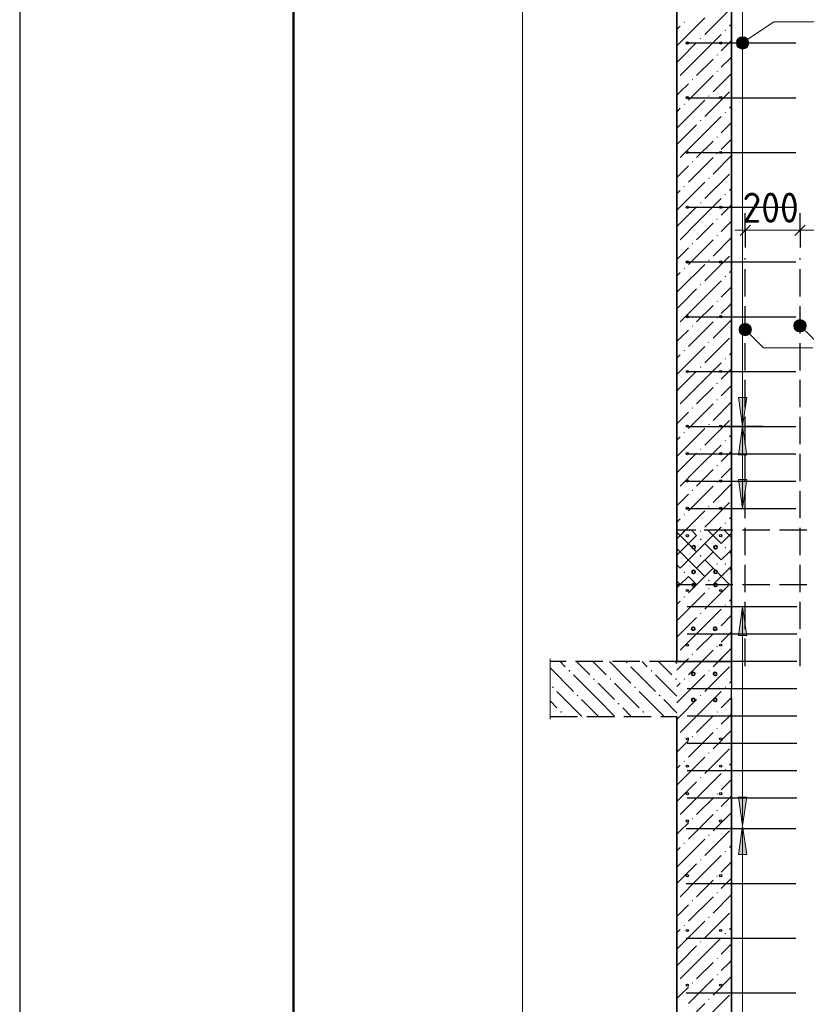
# Model space of a CAD drawing. Header units: millimetres. Extents: x 0 to 21000, y -5 to 14855.
# Tile 8 of 31: x 0 to 2874, y 7753 to 11350. Entities that reach past the tile are written whole.
import ezdxf

# ---------------------------------------------------------------- set-up
doc = ezdxf.new("R2010")
doc.units = ezdxf.units.MM
doc.linetypes.add('______2', pattern=[135, 100, -35])
for name, color, linetype, lineweight in [('Standard', 7, 'Continuous', 25), ('Общий02', 7, 'Continuous', 18), ('Позиционная метка линия выноска', 7, 'Continuous', 13), ('Стена обрамление Г-обр.', 7, 'Continuous', 25), ('Стена Хомут', 7, 'Continuous', 25)]:
    doc.layers.add(name, color=color, linetype=linetype, lineweight=lineweight)
doc.layers.add('ЖБ Перекрытие верхний уровень', color=7, linetype='Continuous', lineweight=25, true_color=0xe0e0ff)
doc.layers.add('ЖБ Стена верхний уровень', color=7, linetype='Continuous', lineweight=25, true_color=0x006e00)
doc.layers.add('Размерная выноска', color=7, linetype='Continuous')
doc.styles.add('ISOCPEUR', font='txt')

msp = doc.modelspace()

# ---------------------------------------------------------------- hatches: boundary and pattern name
at = {"layer": 'ЖБ Перекрытие верхний уровень', "linetype": 'Continuous', "lineweight": 18, "transparency": 33554687}
for points in [[(2484.6, 9451.3), (2487.8, 9454.6), (2491.1, 9451.3), (2487.8, 9448.1)], [(2574.6, 9421.3), (2577.8, 9424.6), (2581.1, 9421.3), (2577.8, 9418.1)], [(2484.6, 9391.3), (2487.8, 9394.6), (2491.1, 9391.3), (2487.8, 9388.1)], [(2574.6, 9361.3), (2577.8, 9364.6), (2581.1, 9361.3), (2577.8, 9358.1)], [(2424.6, 9331.3), (2427.8, 9334.6), (2431.1, 9331.3), (2427.8, 9328.1)], [(2514.6, 9301.3), (2517.8, 9304.6), (2521.1, 9301.3), (2517.8, 9298.1)], [(2515.3, 9271.3), (2517.8, 9273.8), (2520.3, 9271.3), (2517.8, 9268.8)], [(2425.3, 9241.3), (2427.8, 9243.8), (2430.3, 9241.3), (2427.8, 9238.8)], [(2575.3, 9211.3), (2577.8, 9213.8), (2580.3, 9211.3), (2577.8, 9208.8)], [(2485.3, 9181.3), (2487.8, 9183.8), (2490.3, 9181.3), (2487.8, 9178.8)], [(2545.3, 9121.3), (2547.8, 9123.8), (2550.3, 9121.3), (2547.8, 9118.8)], [(2455.3, 9031.3), (2457.8, 9033.8), (2460.3, 9031.3), (2457.8, 9028.8)], [(2545.3, 9061.3), (2547.8, 9063.8), (2550.3, 9061.3), (2547.8, 9058.8)], [(2214.6, 9001.3), (2217.8, 9004.6), (2221.1, 9001.3), (2217.8, 8998.1)], [(2004.6, 8971.3), (2007.8, 8974.6), (2011.1, 8971.3), (2007.8, 8968.1)], [(2304.6, 8971.3), (2307.8, 8974.6), (2311.1, 8971.3), (2307.8, 8968.1)], [(2515.3, 8971.3), (2517.8, 8973.8), (2520.3, 8971.3), (2517.8, 8968.8)], [(2094.6, 8941.3), (2097.8, 8944.6), (2101.1, 8941.3), (2097.8, 8938.1)], [(2154.6, 8941.3), (2157.8, 8944.6), (2161.1, 8941.3), (2157.8, 8938.1)], [(2394.6, 8941.3), (2397.8, 8944.6), (2400.8, 8941.6), (2400.8, 8941.1), (2397.8, 8938.1)], [(2425.3, 8941.3), (2427.8, 8943.8), (2430.3, 8941.3), (2427.8, 8938.8)], [(1944.6, 8911.3), (1947.8, 8914.6), (1951.1, 8911.3), (1947.8, 8908.1)], [(2034.6, 8881.3), (2037.8, 8884.6), (2041.1, 8881.3), (2037.8, 8878.1)], [(2244.6, 8911.3), (2247.8, 8914.6), (2251.1, 8911.3), (2247.8, 8908.1)], [(2334.6, 8881.3), (2337.8, 8884.6), (2341.1, 8881.3), (2337.8, 8878.1)], [(2575.3, 8911.3), (2577.8, 8913.8), (2580.3, 8911.3), (2577.8, 8908.8)], [(2184.6, 8851.3), (2187.8, 8854.6), (2191.1, 8851.3), (2187.8, 8848.1)], [(2485.3, 8881.3), (2487.8, 8883.8), (2490.3, 8881.3), (2487.8, 8878.8)], [(1974.6, 8821.3), (1977.8, 8824.6), (1981.1, 8821.3), (1977.8, 8818.1)], [(2274.6, 8821.3), (2277.8, 8824.6), (2281.1, 8821.3), (2277.8, 8818.1)], [(2545.3, 8821.3), (2547.8, 8823.8), (2550.3, 8821.3), (2547.8, 8818.8)]]:
    msp.add_hatch(color=7, dxfattribs=at).paths.add_polyline_path(points, flags=16)
at = {"layer": 'ЖБ Стена верхний уровень', "linetype": 'Continuous', "lineweight": 18, "transparency": 33554687}
for points in [[(2425.3, 11341.3), (2427.8, 11343.8), (2430.3, 11341.3), (2427.8, 11338.8)], [(2575.3, 11311.3), (2577.8, 11313.8), (2580.3, 11311.3), (2577.8, 11308.8)], [(2485.3, 11281.3), (2487.8, 11283.8), (2490.3, 11281.3), (2487.8, 11278.8)], [(2545.3, 11221.3), (2547.8, 11223.8), (2550.3, 11221.3), (2547.8, 11218.8)], [(2545.3, 11161.3), (2547.8, 11163.8), (2550.3, 11161.3), (2547.8, 11158.8)], [(2455.3, 11131.3), (2457.8, 11133.8), (2460.3, 11131.3), (2457.8, 11128.8)], [(2425.3, 11041.3), (2427.8, 11043.8), (2430.3, 11041.3), (2427.8, 11038.8)], [(2515.3, 11071.3), (2517.8, 11073.8), (2520.3, 11071.3), (2517.8, 11068.8)], [(2575.3, 11011.3), (2577.8, 11013.8), (2580.3, 11011.3), (2577.8, 11008.8)], [(2485.3, 10981.3), (2487.8, 10983.8), (2490.3, 10981.3), (2487.8, 10978.8)], [(2545.3, 10921.3), (2547.8, 10923.8), (2550.3, 10921.3), (2547.8, 10918.8)], [(2545.3, 10861.3), (2547.8, 10863.8), (2550.3, 10861.3), (2547.8, 10858.8)], [(2455.3, 10831.3), (2457.8, 10833.8), (2460.3, 10831.3), (2457.8, 10828.8)], [(2515.3, 10771.3), (2517.8, 10773.8), (2520.3, 10771.3), (2517.8, 10768.8)], [(2425.3, 10741.3), (2427.8, 10743.8), (2430.3, 10741.3), (2427.8, 10738.8)], [(2485.3, 10681.3), (2487.8, 10683.8), (2490.3, 10681.3), (2487.8, 10678.8)], [(2575.3, 10711.3), (2577.8, 10713.8), (2580.3, 10711.3), (2577.8, 10708.8)], [(2545.3, 10621.3), (2547.8, 10623.8), (2550.3, 10621.3), (2547.8, 10618.8)], [(2545.3, 10561.3), (2547.8, 10563.8), (2550.3, 10561.3), (2547.8, 10558.8)], [(2455.3, 10531.3), (2457.8, 10533.8), (2460.3, 10531.3), (2457.8, 10528.8)], [(2515.3, 10471.3), (2517.8, 10473.8), (2520.3, 10471.3), (2517.8, 10468.8)], [(2425.3, 10441.3), (2427.8, 10443.8), (2430.3, 10441.3), (2427.8, 10438.8)], [(2575.3, 10411.3), (2577.8, 10413.8), (2580.3, 10411.3), (2577.8, 10408.8)], [(2485.3, 10381.3), (2487.8, 10383.8), (2490.3, 10381.3), (2487.8, 10378.8)], [(2545.3, 10321.3), (2547.8, 10323.8), (2550.3, 10321.3), (2547.8, 10318.8)], [(2545.3, 10261.3), (2547.8, 10263.8), (2550.3, 10261.3), (2547.8, 10258.8)], [(2455.3, 10231.3), (2457.8, 10233.8), (2460.3, 10231.3), (2457.8, 10228.8)], [(2425.3, 10141.3), (2427.8, 10143.8), (2430.3, 10141.3), (2427.8, 10138.8)], [(2515.3, 10171.3), (2517.8, 10173.8), (2520.3, 10171.3), (2517.8, 10168.8)], [(2575.3, 10111.3), (2577.8, 10113.8), (2580.3, 10111.3), (2577.8, 10108.8)], [(2485.3, 10081.3), (2487.8, 10083.8), (2490.3, 10081.3), (2487.8, 10078.8)], [(2545.3, 10021.3), (2547.8, 10023.8), (2550.3, 10021.3), (2547.8, 10018.8)], [(2545.3, 9961.3), (2547.8, 9963.8), (2550.3, 9961.3), (2547.8, 9958.8)], [(2455.3, 9931.3), (2457.8, 9933.8), (2460.3, 9931.3), (2457.8, 9928.8)], [(2515.3, 9871.3), (2517.8, 9873.8), (2520.3, 9871.3), (2517.8, 9868.8)], [(2425.3, 9841.3), (2427.8, 9843.8), (2430.3, 9841.3), (2427.8, 9838.8)], [(2485.3, 9781.3), (2487.8, 9783.8), (2490.3, 9781.3), (2487.8, 9778.8)], [(2575.3, 9811.3), (2577.8, 9813.8), (2580.3, 9811.3), (2577.8, 9808.8)], [(2545.3, 9721.3), (2547.8, 9723.8), (2550.3, 9721.3), (2547.8, 9718.8)], [(2545.3, 9661.3), (2547.8, 9663.8), (2550.3, 9661.3), (2547.8, 9658.8)], [(2455.3, 9631.3), (2457.8, 9633.8), (2460.3, 9631.3), (2457.8, 9628.8)], [(2515.3, 9571.3), (2517.8, 9573.8), (2520.3, 9571.3), (2517.8, 9568.8)], [(2425.3, 9541.3), (2427.8, 9543.8), (2430.3, 9541.3), (2427.8, 9538.8)], [(2575.3, 9511.3), (2577.8, 9513.8), (2580.3, 9511.3), (2577.8, 9508.8)], [(2485.3, 9481.3), (2487.8, 9483.8), (2490.3, 9481.3), (2487.8, 9478.8)], [(2485.3, 9481.3), (2487.8, 9483.8), (2490.3, 9481.3), (2487.8, 9478.8)], [(2545.3, 9421.3), (2547.8, 9423.8), (2550.3, 9421.3), (2547.8, 9418.8)], [(2545.3, 9421.3), (2547.8, 9423.8), (2550.3, 9421.3), (2547.8, 9418.8)], [(2545.3, 9361.3), (2547.8, 9363.8), (2550.3, 9361.3), (2547.8, 9358.8)], [(2545.3, 9361.3), (2547.8, 9363.8), (2550.3, 9361.3), (2547.8, 9358.8)], [(2455.3, 9331.3), (2457.8, 9333.8), (2460.3, 9331.3), (2457.8, 9328.8)], [(2455.3, 9331.3), (2457.8, 9333.8), (2460.3, 9331.3), (2457.8, 9328.8)], [(2515.3, 9271.3), (2517.8, 9273.8), (2520.3, 9271.3), (2517.8, 9268.8)], [(2515.3, 9271.3), (2517.8, 9273.8), (2520.3, 9271.3), (2517.8, 9268.8)], [(2425.3, 9241.3), (2427.8, 9243.8), (2430.3, 9241.3), (2427.8, 9238.8)], [(2425.3, 9241.3), (2427.8, 9243.8), (2430.3, 9241.3), (2427.8, 9238.8)], [(2575.3, 9211.3), (2577.8, 9213.8), (2580.3, 9211.3), (2577.8, 9208.8)], [(2575.3, 9211.3), (2577.8, 9213.8), (2580.3, 9211.3), (2577.8, 9208.8)], [(2485.3, 9181.3), (2487.8, 9183.8), (2490.3, 9181.3), (2487.8, 9178.8)], [(2485.3, 9181.3), (2487.8, 9183.8), (2490.3, 9181.3), (2487.8, 9178.8)], [(2545.3, 9121.3), (2547.8, 9123.8), (2550.3, 9121.3), (2547.8, 9118.8)], [(2545.3, 9121.3), (2547.8, 9123.8), (2550.3, 9121.3), (2547.8, 9118.8)], [(2455.3, 9031.3), (2457.8, 9033.8), (2460.3, 9031.3), (2457.8, 9028.8)], [(2455.3, 9031.3), (2457.8, 9033.8), (2460.3, 9031.3), (2457.8, 9028.8)], [(2545.3, 9061.3), (2547.8, 9063.8), (2550.3, 9061.3), (2547.8, 9058.8)], [(2545.3, 9061.3), (2547.8, 9063.8), (2550.3, 9061.3), (2547.8, 9058.8)], [(2545.3, 8761.3), (2547.8, 8763.8), (2550.3, 8761.3), (2547.8, 8758.8)], [(2455.3, 8731.3), (2457.8, 8733.8), (2460.3, 8731.3), (2457.8, 8728.8)], [(2515.3, 8671.3), (2517.8, 8673.8), (2520.3, 8671.3), (2517.8, 8668.8)], [(2425.3, 8641.3), (2427.8, 8643.8), (2430.3, 8641.3), (2427.8, 8638.8)], [(2575.3, 8611.3), (2577.8, 8613.8), (2580.3, 8611.3), (2577.8, 8608.8)], [(2485.3, 8581.3), (2487.8, 8583.8), (2490.3, 8581.3), (2487.8, 8578.8)], [(2545.3, 8521.3), (2547.8, 8523.8), (2550.3, 8521.3), (2547.8, 8518.8)], [(2545.3, 8461.3), (2547.8, 8463.8), (2550.3, 8461.3), (2547.8, 8458.8)], [(2455.3, 8431.3), (2457.8, 8433.8), (2460.3, 8431.3), (2457.8, 8428.8)], [(2515.3, 8371.3), (2517.8, 8373.8), (2520.3, 8371.3), (2517.8, 8368.8)], [(2425.3, 8341.3), (2427.8, 8343.8), (2430.3, 8341.3), (2427.8, 8338.8)], [(2575.3, 8311.3), (2577.8, 8313.8), (2580.3, 8311.3), (2577.8, 8308.8)], [(2485.3, 8281.3), (2487.8, 8283.8), (2490.3, 8281.3), (2487.8, 8278.8)], [(2545.3, 8221.3), (2547.8, 8223.8), (2550.3, 8221.3), (2547.8, 8218.8)], [(2455.3, 8131.3), (2457.8, 8133.8), (2460.3, 8131.3), (2457.8, 8128.8)], [(2545.3, 8161.3), (2547.8, 8163.8), (2550.3, 8161.3), (2547.8, 8158.8)], [(2515.3, 8071.3), (2517.8, 8073.8), (2520.3, 8071.3), (2517.8, 8068.8)], [(2425.3, 8041.3), (2427.8, 8043.8), (2430.3, 8041.3), (2427.8, 8038.8)], [(2575.3, 8011.3), (2577.8, 8013.8), (2580.3, 8011.3), (2577.8, 8008.8)], [(2485.3, 7981.3), (2487.8, 7983.8), (2490.3, 7981.3), (2487.8, 7978.8)], [(2545.3, 7921.3), (2547.8, 7923.8), (2550.3, 7921.3), (2547.8, 7918.8)], [(2545.3, 7861.3), (2547.8, 7863.8), (2550.3, 7861.3), (2547.8, 7858.8)], [(2455.3, 7831.3), (2457.8, 7833.8), (2460.3, 7831.3), (2457.8, 7828.8)], [(2515.3, 7771.3), (2517.8, 7773.8), (2520.3, 7771.3), (2517.8, 7768.8)]]:
    msp.add_hatch(color=7, dxfattribs=at).paths.add_polyline_path(points, flags=16)
at = {"layer": 'Общий02', "linetype": 'Continuous', "lineweight": 13, "transparency": 33554687}
for points in [[(2656.1, 9970), (2641.1, 9865), (2626.1, 9970)], [(2656.1, 9670), (2641.1, 9565), (2626.1, 9670)], [(2656.1, 8510), (2641.1, 8405), (2626.1, 8510)]]:
    msp.add_hatch(color=7, dxfattribs=at).paths.add_polyline_path(points, flags=16)
for points in [[(2656.1, 9760), (2641.1, 9865), (2626.1, 9760)], [(2656.1, 9100), (2641.1, 9205), (2626.1, 9100)], [(2656.1, 8300), (2641.1, 8405), (2626.1, 8300)]]:
    msp.add_hatch(color=7, dxfattribs=at).paths.add_polyline_path(points)
at = {"layer": 'Позиционная метка линия выноска', "linetype": 'Continuous', "lineweight": 13, "transparency": 33554687}
for points in [[(2642.7, 11242.7), (2620.9, 11274.7), (2618.8, 11263.4)], [(2642.7, 11242.7), (2618.8, 11263.4), (2631.4, 11244.9)], [(2631.4, 11244.9), (2618.8, 11263.4), (2622.5, 11252.4)], [(2653.8, 11246.5), (2628.4, 11283.6), (2620.9, 11274.7)], [(2653.8, 11246.5), (2620.9, 11274.7), (2642.7, 11242.7)], [(2661.3, 11255.4), (2639.5, 11287.4), (2628.4, 11283.6)], [(2661.3, 11255.4), (2628.4, 11283.6), (2653.8, 11246.5)], [(2663.4, 11266.7), (2650.7, 11285.2), (2639.5, 11287.4)], [(2663.4, 11266.7), (2639.5, 11287.4), (2661.3, 11255.4)], [(2650.7, 11285.2), (2663.4, 11266.7), (2659.7, 11277.7)], [(2829.1, 10225.8), (2844.5, 10253.4), (2828.9, 10237.2)], [(2828.9, 10237.2), (2844.5, 10253.4), (2834.4, 10247.5)], [(2835, 10215.7), (2856, 10253.6), (2829.1, 10225.8)], [(2829.1, 10225.8), (2856, 10253.6), (2844.5, 10253.4)], [(2835, 10215.7), (2866.3, 10248.1), (2856, 10253.6)], [(2634.7, 10202), (2656.4, 10239.5), (2629, 10212.1)], [(2629, 10212.1), (2656.4, 10239.5), (2644.9, 10239.5)], [(2629, 10212.1), (2644.9, 10239.5), (2629, 10223.6)], [(2629, 10223.6), (2644.9, 10239.5), (2634.7, 10233.8)], [(2634.7, 10202), (2666.5, 10233.8), (2656.4, 10239.5)], [(2644.9, 10196.2), (2666.5, 10233.8), (2634.7, 10202)], [(2644.9, 10196.2), (2672.3, 10223.6), (2666.5, 10233.8)], [(2656.4, 10196.2), (2672.3, 10223.6), (2644.9, 10196.2)], [(2656.4, 10196.2), (2672.3, 10212.1), (2672.3, 10223.6)], [(2845.3, 10210.1), (2866.3, 10248.1), (2835, 10215.7)], [(2845.3, 10210.1), (2872.2, 10238), (2866.3, 10248.1)], [(2856.8, 10210.3), (2872.2, 10238), (2845.3, 10210.1)], [(2856.8, 10210.3), (2872.4, 10226.5), (2872.2, 10238)], [(2872.4, 10226.5), (2856.8, 10210.3), (2866.8, 10216.3)], [(2672.3, 10212.1), (2656.4, 10196.2), (2666.5, 10202)]]:
    msp.add_hatch(color=7, dxfattribs=at).paths.add_polyline_path(points)

# ---------------------------------------------------------------- linework, layer by layer
at = {"layer": 'Standard', "color": 7, "linetype": 'Continuous', "lineweight": 25, "transparency": 33554687}
msp.add_line((1000, 14600), (1000, 529.1), dxfattribs=at)
at = {"layer": 'Standard', "color": 251, "linetype": 'Continuous', "lineweight": -3, "true_color": 0x656565, "transparency": 33554687}
for p, q in [((2650.6, 10580.9), (2650.6, 10643.4)), ((2850.6, 10580.9), (2850.6, 10643.4)), ((2650.6, 10580.9), (2650.6, 10518.4)), ((2650.6, 10580.9), (2650.6, 10580.9)), ((2850.6, 10580.9), (2850.6, 10518.4)), ((2850.6, 10580.9), (2850.6, 10580.9))]:
    msp.add_line(p, q, dxfattribs=at)
at = {"layer": 'Standard', "color": 251, "linetype": 'Continuous', "lineweight": 13, "true_color": 0x656565, "transparency": 33554687}
for p, q in [((2650.6, 10580.9), (2613.1, 10580.9)), ((2650.6, 10580.9), (2850.6, 10580.9)), ((2850.6, 10580.9), (3050.6, 10580.9))]:
    msp.add_line(p, q, dxfattribs=at)
at = {"layer": 'Standard', "color": 251, "linetype": 'Continuous', "lineweight": 25, "true_color": 0x656565, "transparency": 33554687}
for p, q in [((2631.9, 10562.2), (2669.4, 10599.7)), ((2831.9, 10562.2), (2869.4, 10599.7))]:
    msp.add_line(p, q, dxfattribs=at)
at = {"layer": 'Standard', "color": 7, "linetype": 'Continuous', "lineweight": 25, "transparency": 33554687}
msp.add_lwpolyline([(0, 0), (21000, 0), (21000, 14850), (0, 14850), (0, 0)], close=True, dxfattribs=at)
at = {"layer": 'Standard', "color": 220, "linetype": 'Continuous', "lineweight": 13, "transparency": 33554687}
msp.add_lwpolyline([(21000, 14650), (0, 14650), (0, -5)], dxfattribs=at)
at = {"layer": 'Standard', "color": 7, "linetype": 'Continuous', "lineweight": 50, "transparency": 33554687}
msp.add_lwpolyline([(1000, 14600), (20750, 14600), (20750, 250), (1000, 250), (1000, 14600)], close=True, dxfattribs=at)
at = {"layer": 'Standard', "color": 254, "linetype": 'Continuous', "lineweight": 13, "true_color": 0xc4c4ff, "transparency": 33554687}
msp.add_lwpolyline([(1837.4, 1785), (5919, 1785), (5919, 13785), (1837.4, 13785), (1837.4, 1785)], dxfattribs=at)
at = {"layer": 'ЖБ Перекрытие верхний уровень', "color": 7, "linetype": '______2', "lineweight": 25, "transparency": 33554687}
for p, q in [((2650.6, 8989), (2650.6, 10479)), ((2850.6, 8989), (2850.6, 10479)), ((5440.6, 9485), (2400.6, 9485)), ((2400.8, 9485), (2400.8, 9285)), ((2600.6, 9485), (2400.8, 9485)), ((2600.6, 9285), (2600.6, 9485)), ((5440.6, 9285), (2400.8, 9285)), ((2400.8, 9285), (2400.8, 9005)), ((2600.8, 8805), (2600.8, 9285)), ((2400.8, 9005), (1937.4, 9005)), ((1937.4, 8805), (2400.8, 8805))]:
    msp.add_line(p, q, dxfattribs=at)
at = {"layer": 'ЖБ Перекрытие верхний уровень', "color": 9, "linetype": 'Continuous', "lineweight": 18, "true_color": 0xc7c7c7, "transparency": 33554687}
for p, q in [((2412.8, 9466.3), (2400.8, 9478.4)), ((2412.8, 9466.3), (2472.8, 9406.3)), ((2454.1, 9485), (2472.8, 9466.3)), ((2514.1, 9485), (2562.8, 9436.3)), ((2600.6, 9458.5), (2574.1, 9485)), ((2532.8, 9406.3), (2502.8, 9436.3)), ((2400.8, 9418.4), (2412.8, 9406.3)), ((2412.8, 9406.3), (2502.8, 9316.3)), ((2562.8, 9376.3), (2532.8, 9406.3)), ((2592.8, 9406.3), (2600.6, 9398.5)), ((2400.8, 9358.4), (2412.8, 9346.3)), ((2502.8, 9376.3), (2592.8, 9286.3)), ((2442.8, 9316.3), (2474.1, 9285)), ((2592.8, 9346.3), (2600.6, 9338.5)), ((2412.8, 9286.3), (2400.8, 9298.4)), ((2414.1, 9285), (2412.8, 9286.3)), ((2532.8, 9286.3), (2534.1, 9285)), ((1974.1, 9005), (1992.8, 8986.3)), ((2034.1, 9005), (2082.8, 8956.3)), ((2112.8, 8986.3), (2094.1, 9005)), ((2154.1, 9005), (2232.8, 8926.3)), ((2274.1, 9005), (2292.8, 8986.3)), ((2334.1, 9005), (2382.8, 8956.3)), ((2400.8, 8998.4), (2394.1, 9005)), ((1937.4, 8981.8), (2022.8, 8896.3)), ((2112.8, 8866.3), (2022.8, 8956.3)), ((2142.8, 8956.3), (2112.8, 8986.3)), ((2232.8, 8986.3), (2322.8, 8896.3)), ((2400.8, 8878.4), (2322.8, 8956.3)), ((2112.8, 8926.3), (2172.8, 8866.3)), ((2172.8, 8926.3), (2262.8, 8836.3)), ((2052.8, 8806.3), (1962.8, 8896.3)), ((2352.8, 8806.3), (2262.8, 8896.3)), ((1937.4, 8861.8), (1962.8, 8836.3)), ((2052.8, 8866.3), (2112.8, 8806.3)), ((2112.8, 8866.3), (2172.8, 8806.3)), ((2352.8, 8866.3), (2400.8, 8818.4)), ((2232.8, 8806.3), (2202.8, 8836.3)), ((1992.8, 8806.3), (1994.1, 8805)), ((2052.8, 8806.3), (2054.1, 8805)), ((2112.8, 8806.3), (2114.1, 8805)), ((2234.1, 8805), (2232.8, 8806.3)), ((2292.8, 8806.3), (2294.1, 8805)), ((2352.8, 8806.3), (2354.1, 8805))]:
    msp.add_line(p, q, dxfattribs=at)
at = {"layer": 'ЖБ Перекрытие верхний уровень', "color": 251, "linetype": 'Continuous', "lineweight": 18, "true_color": 0x494949, "transparency": 33554687}
for p, q in [((2400.8, 9274.3), (2411.5, 9285)), ((2471.5, 9285), (2442.8, 9256.3)), ((2591.5, 9285), (2502.8, 9196.3)), ((2412.8, 9166.3), (2502.8, 9256.3)), ((2412.8, 9226.3), (2400.8, 9214.3)), ((2600.8, 9234.3), (2592.8, 9226.3)), ((2472.8, 9106.3), (2562.8, 9196.3)), ((2600.8, 9174.3), (2562.8, 9136.3)), ((2412.8, 9166.3), (2400.8, 9154.3)), ((2472.8, 9166.3), (2412.8, 9106.3)), ((2412.8, 9106.3), (2400.8, 9094.3)), ((2472.8, 9106.3), (2412.8, 9046.3)), ((2532.8, 9106.3), (2472.8, 9046.3)), ((2562.8, 9076.3), (2592.8, 9106.3)), ((2592.8, 9106.3), (2600.8, 9114.3)), ((2532.8, 9046.3), (2442.8, 8956.3)), ((2600.8, 9054.3), (2532.8, 8986.3)), ((2412.8, 8986.3), (2442.8, 9016.3)), ((2400.8, 8974.3), (2412.8, 8986.3)), ((2412.8, 8866.3), (2502.8, 8956.3)), ((2592.8, 8986.3), (2502.8, 8896.3)), ((2412.8, 8926.3), (2400.8, 8914.3)), ((2600.8, 8934.3), (2592.8, 8926.3)), ((2472.8, 8806.3), (2562.8, 8896.3)), ((2412.8, 8866.3), (2400.8, 8854.3)), ((2472.8, 8866.3), (2412.8, 8806.3)), ((2600.8, 8874.3), (2562.8, 8836.3)), ((2592.8, 8806.3), (2600.8, 8814.3)), ((2412.8, 8806.3), (2411.5, 8805)), ((2472.8, 8806.3), (2471.5, 8805)), ((2532.8, 8806.3), (2531.5, 8805)), ((2591.5, 8805), (2592.8, 8806.3))]:
    msp.add_line(p, q, dxfattribs=at)
at = {"layer": 'ЖБ Стена верхний уровень', "color": 7, "linetype": 'Continuous', "lineweight": 35, "transparency": 33554687}
for p, q in [((2400.6, 13485), (2400.6, 9005)), ((2600.6, 9005), (2600.6, 13485)), ((2400.6, 9485), (2400.6, 9005)), ((2600.6, 9005), (2600.6, 9485)), ((2400.6, 9005), (2600.6, 9005)), ((2400.6, 9005), (2600.6, 9005)), ((2400.6, 8805), (2400.6, 5225)), ((2600.6, 5225), (2600.6, 8805))]:
    msp.add_line(p, q, dxfattribs=at)
at = {"layer": 'ЖБ Стена верхний уровень', "color": 251, "linetype": 'Continuous', "lineweight": 18, "true_color": 0x494949, "transparency": 33554687}
for p, q in [((2592.8, 11386.3), (2502.8, 11296.3)), ((2412.8, 11266.3), (2502.8, 11356.3)), ((2600.6, 11334.1), (2592.8, 11326.3)), ((2412.8, 11326.3), (2400.6, 11314.2)), ((2472.8, 11206.3), (2562.8, 11296.3)), ((2412.8, 11266.3), (2400.6, 11254.2)), ((2472.8, 11266.3), (2412.8, 11206.3)), ((2600.6, 11274.2), (2562.8, 11236.3)), ((2412.8, 11206.3), (2400.6, 11194.2)), ((2472.8, 11206.3), (2412.8, 11146.3)), ((2532.8, 11206.3), (2472.8, 11146.3)), ((2562.8, 11176.3), (2592.8, 11206.3)), ((2592.8, 11206.3), (2600.6, 11214.2)), ((2600.6, 11154.1), (2532.8, 11086.3)), ((2412.8, 11086.3), (2442.8, 11116.3)), ((2532.8, 11146.3), (2442.8, 11056.3)), ((2400.6, 11074.2), (2412.8, 11086.3)), ((2592.8, 11086.3), (2502.8, 10996.3)), ((2412.8, 10966.3), (2502.8, 11056.3)), ((2412.8, 11026.3), (2400.6, 11014.1)), ((2600.6, 11034.1), (2592.8, 11026.3)), ((2472.8, 10906.3), (2562.8, 10996.3)), ((2600.6, 10974.2), (2562.8, 10936.3)), ((2412.8, 10966.3), (2400.6, 10954.2)), ((2472.8, 10966.3), (2412.8, 10906.3)), ((2412.8, 10906.3), (2400.6, 10894.2)), ((2472.8, 10906.3), (2412.8, 10846.3)), ((2532.8, 10906.3), (2472.8, 10846.3)), ((2562.8, 10876.3), (2592.8, 10906.3)), ((2592.8, 10906.3), (2600.6, 10914.2)), ((2532.8, 10846.3), (2442.8, 10756.3)), ((2600.6, 10854.1), (2532.8, 10786.3)), ((2412.8, 10786.3), (2442.8, 10816.3)), ((2400.6, 10774.2), (2412.8, 10786.3)), ((2412.8, 10666.3), (2502.8, 10756.3)), ((2592.8, 10786.3), (2502.8, 10696.3)), ((2412.8, 10726.3), (2400.6, 10714.1)), ((2600.6, 10734.1), (2592.8, 10726.3)), ((2472.8, 10606.3), (2562.8, 10696.3)), ((2412.8, 10666.3), (2400.6, 10654.2)), ((2472.8, 10666.3), (2412.8, 10606.3)), ((2600.6, 10674.2), (2562.8, 10636.3)), ((2592.8, 10606.3), (2600.6, 10614.2)), ((2412.8, 10606.3), (2400.6, 10594.2)), ((2472.8, 10606.3), (2412.8, 10546.3)), ((2532.8, 10606.3), (2472.8, 10546.3)), ((2562.8, 10576.3), (2592.8, 10606.3)), ((2532.8, 10546.3), (2442.8, 10456.3)), ((2600.6, 10554.1), (2532.8, 10486.3)), ((2412.8, 10486.3), (2442.8, 10516.3)), ((2400.6, 10474.2), (2412.8, 10486.3)), ((2592.8, 10486.3), (2502.8, 10396.3)), ((2412.8, 10366.3), (2502.8, 10456.3)), ((2600.6, 10434.1), (2592.8, 10426.3)), ((2412.8, 10426.3), (2400.6, 10414.1)), ((2472.8, 10306.3), (2562.8, 10396.3)), ((2412.8, 10366.3), (2400.6, 10354.2)), ((2472.8, 10366.3), (2412.8, 10306.3)), ((2600.6, 10374.2), (2562.8, 10336.3)), ((2412.8, 10306.3), (2400.6, 10294.2)), ((2472.8, 10306.3), (2412.8, 10246.3)), ((2532.8, 10306.3), (2472.8, 10246.3)), ((2562.8, 10276.3), (2592.8, 10306.3)), ((2592.8, 10306.3), (2600.6, 10314.2)), ((2600.6, 10254.1), (2532.8, 10186.3)), ((2412.8, 10186.3), (2442.8, 10216.3)), ((2532.8, 10246.3), (2442.8, 10156.3)), ((2400.6, 10174.2), (2412.8, 10186.3)), ((2592.8, 10186.3), (2502.8, 10096.3)), ((2412.8, 10066.3), (2502.8, 10156.3)), ((2412.8, 10126.3), (2400.6, 10114.1)), ((2600.6, 10134.1), (2592.8, 10126.3)), ((2472.8, 10006.3), (2562.8, 10096.3)), ((2600.6, 10074.2), (2562.8, 10036.3)), ((2412.8, 10066.3), (2400.6, 10054.2)), ((2472.8, 10066.3), (2412.8, 10006.3)), ((2412.8, 10006.3), (2400.6, 9994.2)), ((2472.8, 10006.3), (2412.8, 9946.3)), ((2532.8, 10006.3), (2472.8, 9946.3)), ((2562.8, 9976.3), (2592.8, 10006.3)), ((2592.8, 10006.3), (2600.6, 10014.2)), ((2532.8, 9946.3), (2442.8, 9856.3)), ((2600.6, 9954.1), (2532.8, 9886.3)), ((2412.8, 9886.3), (2442.8, 9916.3)), ((2400.6, 9874.2), (2412.8, 9886.3)), ((2412.8, 9766.3), (2502.8, 9856.3)), ((2592.8, 9886.3), (2502.8, 9796.3)), ((2412.8, 9826.3), (2400.6, 9814.1)), ((2600.6, 9834.1), (2592.8, 9826.3)), ((2472.8, 9706.3), (2562.8, 9796.3)), ((2412.8, 9766.3), (2400.6, 9754.2)), ((2472.8, 9766.3), (2412.8, 9706.3)), ((2600.6, 9774.2), (2562.8, 9736.3)), ((2592.8, 9706.3), (2600.6, 9714.2)), ((2412.8, 9706.3), (2400.6, 9694.2)), ((2472.8, 9706.3), (2412.8, 9646.3)), ((2532.8, 9706.3), (2472.8, 9646.3)), ((2562.8, 9676.3), (2592.8, 9706.3)), ((2532.8, 9646.3), (2442.8, 9556.3)), ((2600.6, 9654.1), (2532.8, 9586.3)), ((2412.8, 9586.3), (2442.8, 9616.3)), ((2400.6, 9574.2), (2412.8, 9586.3)), ((2592.8, 9586.3), (2502.8, 9496.3)), ((2412.8, 9466.3), (2502.8, 9556.3)), ((2600.6, 9534.1), (2592.8, 9526.3)), ((2412.8, 9526.3), (2400.6, 9514.1)), ((2472.8, 9406.3), (2562.8, 9496.3)), ((2412.8, 9466.3), (2400.6, 9454.2)), ((2412.8, 9466.3), (2400.6, 9454.2)), ((2412.8, 9466.3), (2431.5, 9485)), ((2472.8, 9466.3), (2412.8, 9406.3)), ((2472.8, 9466.3), (2412.8, 9406.3)), ((2472.8, 9406.3), (2551.5, 9485)), ((2600.6, 9474.2), (2562.8, 9436.3)), ((2600.6, 9474.2), (2562.8, 9436.3)), ((2412.8, 9406.3), (2400.6, 9394.2)), ((2412.8, 9406.3), (2400.6, 9394.2)), ((2472.8, 9406.3), (2412.8, 9346.3)), ((2472.8, 9406.3), (2412.8, 9346.3)), ((2532.8, 9406.3), (2472.8, 9346.3)), ((2532.8, 9406.3), (2472.8, 9346.3)), ((2562.8, 9376.3), (2592.8, 9406.3)), ((2562.8, 9376.3), (2592.8, 9406.3)), ((2592.8, 9406.3), (2600.6, 9414.2)), ((2592.8, 9406.3), (2600.6, 9414.2)), ((2600.6, 9354.1), (2532.8, 9286.3)), ((2600.6, 9354.1), (2532.8, 9286.3)), ((2412.8, 9286.3), (2442.8, 9316.3)), ((2412.8, 9286.3), (2442.8, 9316.3)), ((2532.8, 9346.3), (2442.8, 9256.3)), ((2532.8, 9346.3), (2442.8, 9256.3)), ((2400.6, 9274.2), (2412.8, 9286.3)), ((2400.6, 9274.2), (2412.8, 9286.3)), ((2592.8, 9286.3), (2502.8, 9196.3)), ((2592.8, 9286.3), (2502.8, 9196.3)), ((2412.8, 9166.3), (2502.8, 9256.3)), ((2412.8, 9166.3), (2502.8, 9256.3)), ((2412.8, 9226.3), (2400.6, 9214.1)), ((2412.8, 9226.3), (2400.6, 9214.1)), ((2600.6, 9234.1), (2592.8, 9226.3)), ((2600.6, 9234.1), (2592.8, 9226.3)), ((2472.8, 9106.3), (2562.8, 9196.3)), ((2472.8, 9106.3), (2562.8, 9196.3)), ((2600.6, 9174.2), (2562.8, 9136.3)), ((2600.6, 9174.2), (2562.8, 9136.3)), ((2412.8, 9166.3), (2400.6, 9154.2)), ((2412.8, 9166.3), (2400.6, 9154.2)), ((2472.8, 9166.3), (2412.8, 9106.3)), ((2472.8, 9166.3), (2412.8, 9106.3)), ((2412.8, 9106.3), (2400.6, 9094.2)), ((2412.8, 9106.3), (2400.6, 9094.2)), ((2472.8, 9106.3), (2412.8, 9046.3)), ((2472.8, 9106.3), (2412.8, 9046.3)), ((2532.8, 9106.3), (2472.8, 9046.3)), ((2532.8, 9106.3), (2472.8, 9046.3)), ((2562.8, 9076.3), (2592.8, 9106.3)), ((2562.8, 9076.3), (2592.8, 9106.3)), ((2592.8, 9106.3), (2600.6, 9114.2)), ((2592.8, 9106.3), (2600.6, 9114.2)), ((2532.8, 9046.3), (2491.5, 9005)), ((2532.8, 9046.3), (2491.5, 9005)), ((2600.6, 9054.1), (2551.5, 9005)), ((2600.6, 9054.1), (2551.5, 9005)), ((2431.5, 9005), (2442.8, 9016.3)), ((2431.5, 9005), (2442.8, 9016.3)), ((2411.5, 8805), (2400.6, 8794.2)), ((2471.5, 8805), (2412.8, 8746.3)), ((2531.5, 8805), (2472.8, 8746.3)), ((2562.8, 8776.3), (2591.5, 8805)), ((2532.8, 8746.3), (2442.8, 8656.3)), ((2600.6, 8754.2), (2532.8, 8686.3)), ((2412.8, 8686.3), (2442.8, 8716.3)), ((2400.6, 8674.2), (2412.8, 8686.3)), ((2592.8, 8686.3), (2502.8, 8596.3)), ((2412.8, 8566.3), (2502.8, 8656.3)), ((2600.6, 8634.2), (2592.8, 8626.3)), ((2412.8, 8626.3), (2400.6, 8614.2)), ((2412.8, 8566.3), (2400.6, 8554.2)), ((2472.8, 8566.3), (2412.8, 8506.3)), ((2472.8, 8506.3), (2562.8, 8596.3)), ((2600.6, 8574.2), (2562.8, 8536.3)), ((2412.8, 8506.3), (2400.6, 8494.2)), ((2472.8, 8506.3), (2412.8, 8446.3)), ((2532.8, 8506.3), (2472.8, 8446.3)), ((2562.8, 8476.3), (2592.8, 8506.3)), ((2592.8, 8506.3), (2600.6, 8514.2)), ((2600.6, 8454.2), (2532.8, 8386.3)), ((2532.8, 8446.3), (2442.8, 8356.3)), ((2400.6, 8374.2), (2412.8, 8386.3)), ((2412.8, 8386.3), (2442.8, 8416.3)), ((2592.8, 8386.3), (2502.8, 8296.3)), ((2412.8, 8266.3), (2502.8, 8356.3)), ((2412.8, 8326.3), (2400.6, 8314.2)), ((2600.6, 8334.2), (2592.8, 8326.3)), ((2472.8, 8206.3), (2562.8, 8296.3)), ((2600.6, 8274.2), (2562.8, 8236.3)), ((2412.8, 8266.3), (2400.6, 8254.2)), ((2472.8, 8266.3), (2412.8, 8206.3)), ((2412.8, 8206.3), (2400.6, 8194.2)), ((2472.8, 8206.3), (2412.8, 8146.3)), ((2532.8, 8206.3), (2472.8, 8146.3)), ((2562.8, 8176.3), (2592.8, 8206.3)), ((2592.8, 8206.3), (2600.6, 8214.2)), ((2532.8, 8146.3), (2442.8, 8056.3)), ((2600.6, 8154.2), (2532.8, 8086.3)), ((2412.8, 8086.3), (2442.8, 8116.3)), ((2400.6, 8074.2), (2412.8, 8086.3)), ((2592.8, 8086.3), (2502.8, 7996.3)), ((2412.8, 8026.3), (2400.6, 8014.2)), ((2412.8, 7966.3), (2502.8, 8056.3)), ((2600.6, 8034.2), (2592.8, 8026.3)), ((2472.8, 7906.3), (2562.8, 7996.3)), ((2412.8, 7966.3), (2400.6, 7954.2)), ((2472.8, 7966.3), (2412.8, 7906.3)), ((2600.6, 7974.2), (2562.8, 7936.3)), ((2592.8, 7906.3), (2600.6, 7914.2)), ((2412.8, 7906.3), (2400.6, 7894.2)), ((2472.8, 7906.3), (2412.8, 7846.3)), ((2532.8, 7906.3), (2472.8, 7846.3)), ((2562.8, 7876.3), (2592.8, 7906.3)), ((2532.8, 7846.3), (2442.8, 7756.3)), ((2600.6, 7854.2), (2532.8, 7786.3)), ((2412.8, 7786.3), (2442.8, 7816.3)), ((2400.6, 7774.1), (2412.8, 7786.3)), ((2592.8, 7786.3), (2502.8, 7696.3)), ((2412.8, 7666.3), (2502.8, 7756.3))]:
    msp.add_line(p, q, dxfattribs=at)
at = {"layer": 'ЖБ Стена верхний уровень', "color": 253, "linetype": '______2', "lineweight": -3, "true_color": 0xababab, "transparency": 33554687}
for p, q in [((2600.6, 9485), (2400.6, 9485)), ((2600.6, 9005), (2600.6, 8805))]:
    msp.add_line(p, q, dxfattribs=at)
at = {"layer": 'Общий02', "color": 251, "linetype": 'Continuous', "lineweight": 13, "true_color": 0x494949, "transparency": 33554687}
for p, q in [((2641.1, 9865), (2641.1, 13223.8)), ((2641.1, 9865), (2626.1, 9970)), ((2626.1, 9970), (2656.1, 9970)), ((2641.1, 9970), (2641.1, 9977.5)), ((2656.1, 9970), (2641.1, 9865)), ((2716.1, 9865), (2566.1, 9865)), ((2641.1, 9865), (2626.1, 9760)), ((2641.1, 9565), (2641.1, 9865)), ((2641.1, 9865), (2641.1, 9865)), ((2641.1, 9865), (2641.1, 9865)), ((2641.1, 9865), (2641.1, 9865)), ((2656.1, 9760), (2641.1, 9865)), ((2641.1, 9865), (2641.1, 9865)), ((2641.1, 9865), (2641.1, 9865)), ((2641.1, 9865), (2641.1, 9865)), ((2626.1, 9760), (2656.1, 9760)), ((2641.1, 9760), (2641.1, 9752.5)), ((2641.1, 9670), (2641.1, 9677.5)), ((2641.1, 9565), (2626.1, 9670)), ((2626.1, 9670), (2656.1, 9670)), ((2656.1, 9670), (2641.1, 9565)), ((2716.1, 9565), (2566.1, 9565)), ((2641.1, 9565), (2641.1, 9565)), ((2641.1, 9565), (2641.1, 9565)), ((2641.1, 9565), (2641.1, 9565)), ((2716.1, 9205), (2566.1, 9205)), ((2641.1, 9205), (2626.1, 9100)), ((2641.1, 8405), (2641.1, 9205)), ((2641.1, 9205), (2641.1, 9205)), ((2641.1, 9205), (2641.1, 9205)), ((2641.1, 9205), (2641.1, 9205)), ((2656.1, 9100), (2641.1, 9205)), ((2626.1, 9100), (2656.1, 9100)), ((2641.1, 9100), (2641.1, 9092.5)), ((2641.1, 8405), (2626.1, 8510)), ((2626.1, 8510), (2656.1, 8510)), ((2641.1, 8510), (2641.1, 8517.5)), ((2656.1, 8510), (2641.1, 8405)), ((2716.1, 8395), (2566.1, 8395)), ((2641.1, 8405), (2626.1, 8300)), ((2641.1, 5605), (2641.1, 8405)), ((2641.1, 8405), (2641.1, 8405)), ((2641.1, 8405), (2641.1, 8405)), ((2641.1, 8405), (2641.1, 8405)), ((2656.1, 8300), (2641.1, 8405)), ((2641.1, 8405), (2641.1, 8405)), ((2641.1, 8405), (2641.1, 8405)), ((2641.1, 8405), (2641.1, 8405)), ((2626.1, 8300), (2656.1, 8300)), ((2641.1, 8300), (2641.1, 8292.5))]:
    msp.add_line(p, q, dxfattribs=at)
at = {"layer": 'Позиционная метка линия выноска', "color": 7, "linetype": 'Continuous', "lineweight": 13, "transparency": 33554687}
for p, q in [((2628.4, 11283.6), (2628.4, 11283.6)), ((2659.7, 11277.7), (2659.7, 11277.7)), ((2622.5, 11252.4), (2622.5, 11252.4)), ((2653.8, 11246.5), (2653.8, 11246.5)), ((2634.7, 10233.8), (2634.7, 10233.8)), ((2666.5, 10233.8), (2666.5, 10233.8)), ((2834.4, 10247.5), (2834.4, 10247.5)), ((2835, 10215.7), (2835, 10215.7)), ((2866.3, 10248.1), (2866.3, 10248.1)), ((2866.8, 10216.3), (2866.8, 10216.3)), ((2634.7, 10202), (2634.7, 10202)), ((2666.5, 10202), (2666.5, 10202))]:
    msp.add_line(p, q, dxfattribs=at)
for points in [[(4543.4, 11342.7), (2755.1, 11342.7), (2641.1, 11265)], [(2897.4, 10151.1), (2717.4, 10151.1), (2650.6, 10217.9)], [(3137.4, 10151.1), (2934.4, 10151.1), (2850.6, 10231.9)]]:
    msp.add_lwpolyline(points, dxfattribs=at)
for centre in [(2641.1, 11265), (2850.6, 10231.9), (2650.6, 10217.9)]:
    msp.add_circle(centre, 22.5, dxfattribs=at)
at = {"layer": 'Размерная выноска', "color": 7, "linetype": 'Continuous', "lineweight": 13, "transparency": 33554687}
msp.add_line((1937.4, 8795), (1937.4, 9015), dxfattribs=at)
at = {"layer": 'Стена обрамление Г-обр.', "color": 7, "linetype": 'Continuous', "lineweight": 35, "transparency": 33554687}
for centre in [(2462.2, 9423), (2542.2, 9423), (2462, 9333), (2542, 9333), (2462.2, 9285), (2542.2, 9285), (2460.6, 9125), (2540.6, 9125), (2460.6, 8960), (2540.6, 8960), (2460.6, 8865), (2540.6, 8865)]:
    msp.add_circle(centre, 6, dxfattribs=at)
at = {"layer": 'Стена Хомут', "color": 36, "linetype": 'Continuous', "lineweight": 25, "true_color": 0x6e3c1e, "transparency": 33554687}
for p, q in [((2434.6, 11265), (2835.4, 11265)), ((2434.6, 11065), (2835.4, 11065)), ((2434.6, 10865), (2835.4, 10865)), ((2434.6, 10665), (2835.4, 10665)), ((2434.6, 10465), (2835.4, 10465)), ((2434.6, 10265), (2835.4, 10265)), ((2434.6, 10065), (2835.4, 10065)), ((2434.6, 9864), (2835.4, 9864)), ((2434.6, 9764), (2835.4, 9764)), ((2434.6, 9664), (2835.4, 9664)), ((2434.6, 9564), (2835.4, 9564)), ((2438.6, 9207), (2839.4, 9207)), ((2438.6, 9107), (2839.4, 9107)), ((2438.6, 9007), (2839.4, 9007)), ((2438.6, 8907), (2839.4, 8907)), ((2438.6, 8807), (2839.4, 8807)), ((2438.6, 8707), (2839.4, 8707)), ((2438.6, 8607), (2839.4, 8607)), ((2438.6, 8507), (2839.4, 8507)), ((2434.6, 8395), (2835.4, 8395)), ((2434.6, 8195), (2835.4, 8195)), ((2434.6, 7995), (2835.4, 7995)), ((2434.6, 7795), (2835.4, 7795))]:
    msp.add_line(p, q, dxfattribs=at)
for centre in [(2439.2, 11265), (2561, 11265), (2439.2, 11065), (2561, 11065), (2439.2, 10865), (2561, 10865), (2439.2, 10665), (2561, 10665), (2439.2, 10465), (2561, 10465), (2439.2, 10265), (2561, 10265), (2439.2, 10065), (2561, 10065), (2439.2, 9865), (2561, 9865), (2439.2, 9765), (2561, 9765), (2439.2, 9665), (2561, 9665), (2439.2, 9565), (2561, 9565), (2439.2, 9465), (2561, 9465), (2439.2, 9265), (2561, 9265), (2439.2, 9065), (2561, 9065), (2439.2, 8723), (2561, 8723), (2439.2, 8623), (2561, 8623), (2439.2, 8523), (2561, 8523), (2439.2, 8423), (2561, 8423), (2439.2, 8223), (2561, 8223), (2439.2, 8023), (2561, 8023), (2439.2, 7823), (2561, 7823)]:
    msp.add_circle(centre, 4, dxfattribs=at)

# ---------------------------------------------------------------- texts
at = {"layer": 'Standard', "color": 251, "linetype": 'Continuous', "lineweight": 25, "true_color": 0x656565, "transparency": 33554687, "insert": (2640.6, 10608.4), "char_height": 110, "width": 280.994, "attachment_point": 7, "style": 'ISOCPEUR'}
msp.add_mtext('\\W0.91;200', dxfattribs=at)

doc.saveas('drawing.dxf')
